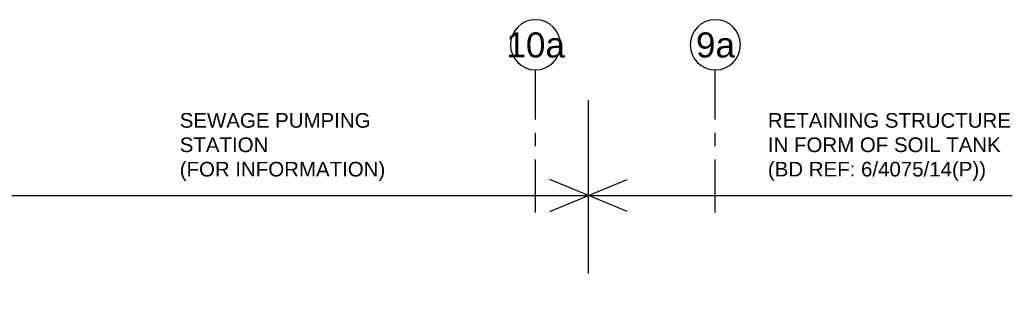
# Model space of a CAD drawing. Header units: millimetres. Extents: x 113048 to 489828, y -130780 to 23393.
# Tile 4 of 98: x 127234 to 150781, y -111783 to -105118. Entities that reach past the tile are written whole.
import ezdxf

# ---------------------------------------------------------------- set-up
doc = ezdxf.new("R2010")
doc.units = ezdxf.units.MM
doc.header["$LTSCALE"] = 100
doc.linetypes.add('DASHDOT', pattern=[1, 0.5, -0.25, 0, -0.25])
doc.linetypes.add('Grid Line', pattern=[22.225, 12.7, -3.175, 3.175, -3.175])
doc.layers.add('DLN020__', color=6, linetype='DASHDOT')
doc.layers.add('DLN040__', color=7, linetype='Continuous')
doc.styles.add('SWISS MD BT', font='swiss.ttf')

# ---------------------------------------------------------------- blocks, each defined once
blk = doc.blocks.new('Grid - Bubble - 4mm-251209-Black Box Lvl _0_00_G_F- Kahlen')
at = {"layer": 'DLN020__', "linetype": 'Continuous'}
blk.add_circle((0, 0), 4, dxfattribs=at)

msp = doc.modelspace()

# ---------------------------------------------------------------- linework, layer by layer
msp.add_line((139569.7, -109324.1), (228094.9, -109324.1))
at = {"layer": 'DLN020__', "linetype": 'Grid Line'}
for p, q in [((139569.7, -109729.1, -0.1), (139569.7, -106318, -0.1)), ((143869.7, -109729.1, -0.1), (143869.7, -106318, -0.1))]:
    msp.add_line(p, q, dxfattribs=at)
at = {"layer": 'DLN040__', "color": 5}
for p, q in [((140834.3, -111189.5, 0), (140834.3, -107047, 0)), ((121862.4, -109324.1), (237286.5, -109324.1))]:
    msp.add_line(p, q, dxfattribs=at)
at = {"layer": 'DLN040__', "color": 5, "elevation": 0}
for points in [[(139910.4, -109706.7), (140834.3, -109324.1), (139910.4, -108941.4)], [(141758.1, -109706.7), (140834.3, -109324.1), (141758.1, -108941.4)]]:
    msp.add_lwpolyline(points, dxfattribs=at)

# ---------------------------------------------------------------- block references
at = {"layer": 'DLN020__', "xscale": -149.9999999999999, "yscale": 149.9999999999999, "zscale": 149.9999999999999, "rotation": 180}
for p in [(139569.7, -105718, -0.1), (143869.7, -105718, -0.1)]:
    msp.add_blockref('Grid - Bubble - 4mm-251209-Black Box Lvl _0_00_G_F- Kahlen', p, dxfattribs=at)

# ---------------------------------------------------------------- texts
at = {"layer": 'DLN020__', "color": 3, "char_height": 600, "width": 1209.6, "attachment_point": 2, "rotation": 360, "line_spacing_factor": 1.00667}
for s, insert in [('{\\fSwis721 BT|b0|i0|c0|p34;10a}', (139573.9, -105422.3, -0.1)), ('{\\fSwis721 BT|b0|i0|c0|p34;9a}', (143873.9, -105422.3, -0.1))]:
    msp.add_mtext(s, dxfattribs=dict(at, insert=insert))
at = {"layer": 'DLN040__', "color": 5, "char_height": 350, "width": 6000, "attachment_point": 7, "rotation": 0, "style": 'SWISS MD BT'}
for s, insert in [('SEWAGE PUMPING STATION\\P(FOR INFORMATION)', (131061.4, -108974.1)), ('RETAINING STRUCTURE IN FORM OF SOIL TANK\\P(BD REF: 6/4075/14(P))', (145126.9, -108974.1))]:
    msp.add_mtext(s, dxfattribs=dict(at, insert=insert))

doc.saveas('drawing.dxf')
